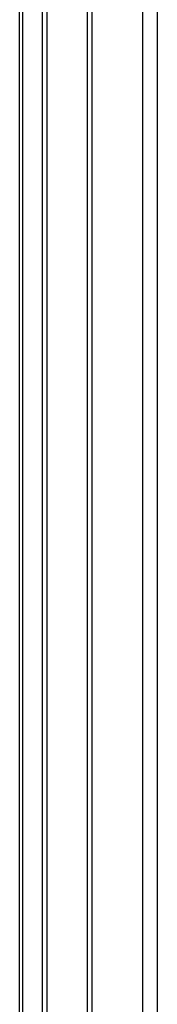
# Model space of a CAD drawing. Header units: inches. Extents: x 17 to 237, y 17 to 149.
# Tile 100 of 118: x 227.19 to 228.48, y 85.36 to 94.56. Entities that reach past the tile are written whole.
import ezdxf

# ---------------------------------------------------------------- set-up
doc = ezdxf.new("R2010")
doc.units = ezdxf.units.IN
doc.header["$MEASUREMENT"] = 0
doc.layers.add('Visible Edges(ANSI)', color=7, linetype='Continuous', lineweight=25)
doc.layers.add('Visible Tangent Edges(ANSI)', color=7, linetype='Continuous', lineweight=25)

msp = doc.modelspace()

# ---------------------------------------------------------------- linework, layer by layer
at = {"layer": 'Visible Edges(ANSI)'}
for p, q in [((227.1888, 70.7479), (227.1888, 98.7389)), ((227.4464, 70.6621), (227.4464, 98.5909)), ((227.3983, 98.5632), (227.3983, 70.6343))]:
    msp.add_line(p, q, dxfattribs=at)
at = {"layer": 'Visible Tangent Edges(ANSI)'}
for p, q in [((228.3381, 99.4204), (228.3381, 70.1882)), ((228.4781, 70.1882), (228.4781, 99.4204)), ((227.8218, 99.097), (227.8218, 71.0571)), ((227.8656, 99.0604), (227.8656, 71.0937)), ((227.2177, 70.6324), (227.2177, 98.7736))]:
    msp.add_line(p, q, dxfattribs=at)

doc.saveas('drawing.dxf')
